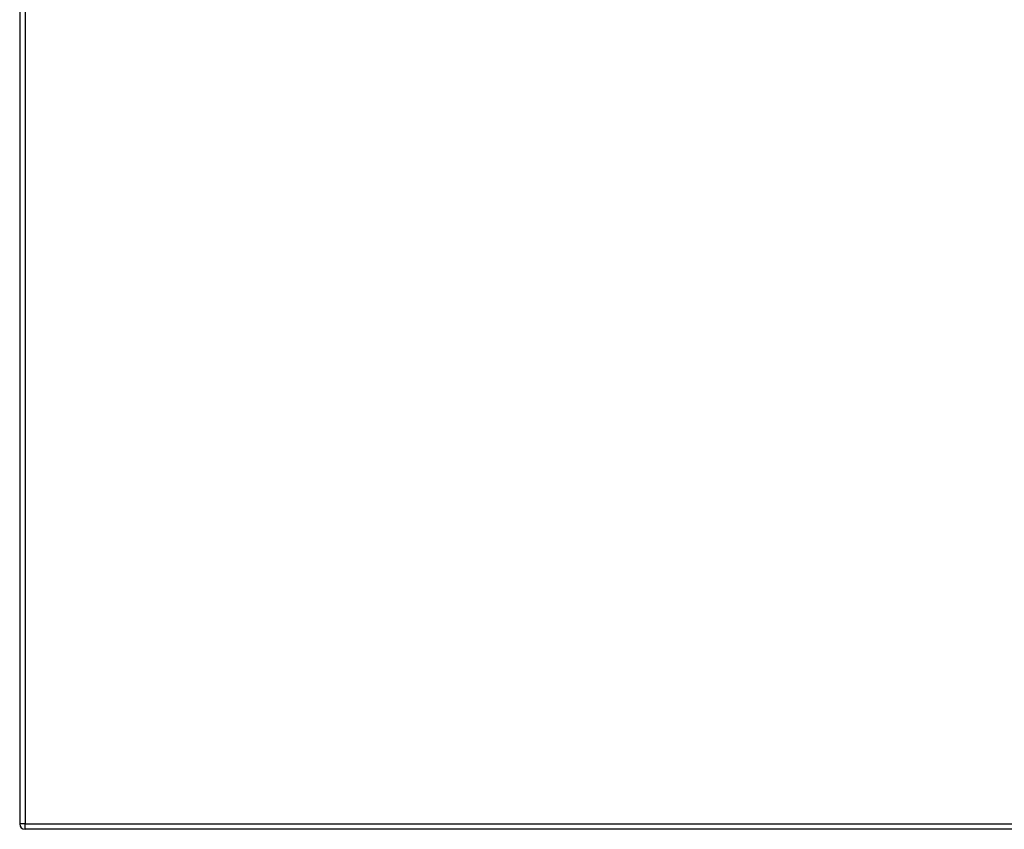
# Model space of a CAD drawing. Header units: inches. Extents: x 17 to 570, y 51 to 268.
# Tile 237 of 256: x 184 to 202, y 147 to 162. Entities that reach past the tile are written whole.
import ezdxf

# ---------------------------------------------------------------- set-up
doc = ezdxf.new("R2010")
doc.units = ezdxf.units.IN
doc.header["$MEASUREMENT"] = 0
doc.layers.add('Visible Edges(ANSI)', color=7, linetype='Continuous', lineweight=25)
doc.layers.add('Visible Tangent Edges(ANSI)', color=7, linetype='Continuous', lineweight=25)

msp = doc.modelspace()

# ---------------------------------------------------------------- linework, layer by layer
at = {"layer": 'Visible Edges(ANSI)'}
for p, q in [((183.992, 179.184), (183.992, 147.464)), ((243.696, 147.365), (184.091, 147.365))]:
    msp.add_line(p, q, dxfattribs=at)
msp.add_arc((184.091, 147.464), 0.099, 180, 270, dxfattribs=at)
at = {"layer": 'Visible Tangent Edges(ANSI)'}
for p, q in [((184.091, 179.184), (184.091, 147.464)), ((184.091, 147.464), (183.992, 147.464)), ((184.091, 147.365), (184.091, 147.464)), ((184.091, 147.464), (243.696, 147.464))]:
    msp.add_line(p, q, dxfattribs=at)

doc.saveas('drawing.dxf')
